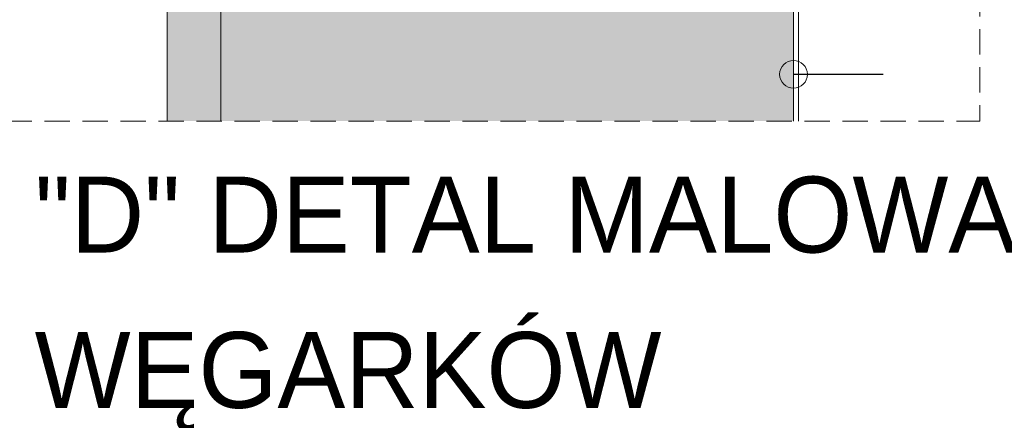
# Model space of a CAD drawing. Extents: x -366324 to -207045, y 68808 to 138616.
# Tile 61 of 170: x -312723 to -308837, y 89021 to 90604. Entities that reach past the tile are written whole.
import ezdxf

# ---------------------------------------------------------------- set-up
doc = ezdxf.new("R2010")
doc.units = 0
doc.header["$MEASUREMENT"] = 0
doc.linetypes.add('Krawędzie ukryte', pattern=[150, 100, -50])
for name, color, linetype, lineweight in [('A-Opisy_Nr_Pióra__21', 7, 'Continuous', 9), ('Arch opisy_Nr_Pióra__21', 7, 'Continuous', 9), ('Arch ściany zewnętrzne_Nr_Pióra__21', 7, 'Continuous', 9), ('INWENT.ŚCIANY_Nr_Pióra__21', 7, 'Continuous', 9)]:
    doc.layers.add(name, color=color, linetype=linetype, lineweight=lineweight)
doc.layers.add('Arch kolorystyka_Nr_Pióra__113', color=7, linetype='Continuous', lineweight=13, true_color=0xe8e8e8)
doc.layers.add('Arch kolorystyka_Nr_Pióra__81', color=7, linetype='Continuous', lineweight=9, true_color=0x5d5d5d)
doc.styles.add('GENERATED_STYLE_3', font='txt')
doc.dimstyles.new('GENERATED_STYLE__8', dxfattribs={"dimtxt": 0.18, "dimasz": 218.88, "dimexe": 0.18, "dimexo": 0.0625, "dimgap": 0.09, "dimtad": 0, "dimtih": 1, "dimtoh": 1, "dimdec": 4, "dimzin": 0, "dimdsep": 46, "dimcen": 0.09, "dimadec": 0, "dimazin": 0, "dimtfac": 1, "dimtdec": 4, "dimtmove": 0, "dimatfit": 3, "dimldrblk": 'ARROWHEAD_1', "dimfxl": 0, "dimtolj": 1, "dimtzin": 0, "dimarcsym": 0})

# ---------------------------------------------------------------- blocks, each defined once
blk = doc.blocks.new('ARROWHEAD_1')
at = {"color": 0, "linetype": 'Continuous', "lineweight": 0}
blk.add_line((0, 0), (-1, 0), dxfattribs=at)
blk.add_circle((0, 0), 0.25, dxfattribs=at)

msp = doc.modelspace()

# ---------------------------------------------------------------- hatches: boundary and pattern name
at = {"layer": 'Arch kolorystyka_Nr_Pióra__113', "linetype": 'Continuous', "lineweight": 0, "true_color": 0x3a3a3a}
msp.add_hatch(color=250, dxfattribs=at).paths.add_polyline_path([(-312141.4, 96865.6), (-312141.4, 90202.8), (-311929.3, 90202.8), (-311929.3, 90737), (-311929.3, 90787), (-311787.9, 90787), (-311787.9, 92665.6), (-311929.3, 92807), (-311929.3, 94352), (-311929.3, 94402), (-311787.9, 94402), (-311787.9, 96330.6), (-309649.3, 96330.6), (-309649.3, 96472), (-311929.3, 96472), (-311929.3, 96865.6)], flags=0)
at = {"layer": 'Arch kolorystyka_Nr_Pióra__81', "linetype": 'Continuous'}
msp.add_hatch(color=256, dxfattribs=at).paths.add_polyline_path([(-309669.3, 90202.8), (-309669.3, 90737), (-311929.3, 90737), (-311929.3, 90202.8)], flags=0)

# ---------------------------------------------------------------- linework, layer by layer
at = {"layer": 'Arch ściany zewnętrzne_Nr_Pióra__21', "linetype": 'Continuous'}
for p, q in [((-312141.4, 90202.8), (-312141.4, 96865.6)), ((-309649.3, 90202.8), (-309649.3, 92807)), ((-311929.3, 90737), (-311929.3, 90202.8)), ((-309669.3, 90202.8), (-309669.3, 90737))]:
    msp.add_line(p, q, dxfattribs=at)
at = {"layer": 'INWENT.ŚCIANY_Nr_Pióra__21', "linetype": 'Krawędzie ukryte'}
for p in [(-308934.3, 96865.6), (-313675.5, 90202.8)]:
    msp.add_line(p, (-308934.3, 90202.8), dxfattribs=at)

# ---------------------------------------------------------------- texts
at = {"layer": 'Arch opisy_Nr_Pióra__21', "linetype": 'Continuous', "insert": (-312664.3, 89983.7), "char_height": 300, "width": 5177.731, "attachment_point": 1, "line_spacing_factor": 1.227568, "style": 'GENERATED_STYLE_3'}
msp.add_mtext('{"D" DETAL MALOWANIA WĘGARKÓW}', dxfattribs=at)

# ---------------------------------------------------------------- leaders
at = {"layer": 'A-Opisy_Nr_Pióra__21', "linetype": 'Continuous', "annotation_type": 0, "has_hookline": 1, "hookline_direction": 1, "text_width": 1552.4}
msp.add_leader([(-309669.3, 90387.7), (-309316.1, 90387.7)], dimstyle='GENERATED_STYLE__8', dxfattribs=at)

doc.saveas('drawing.dxf')
